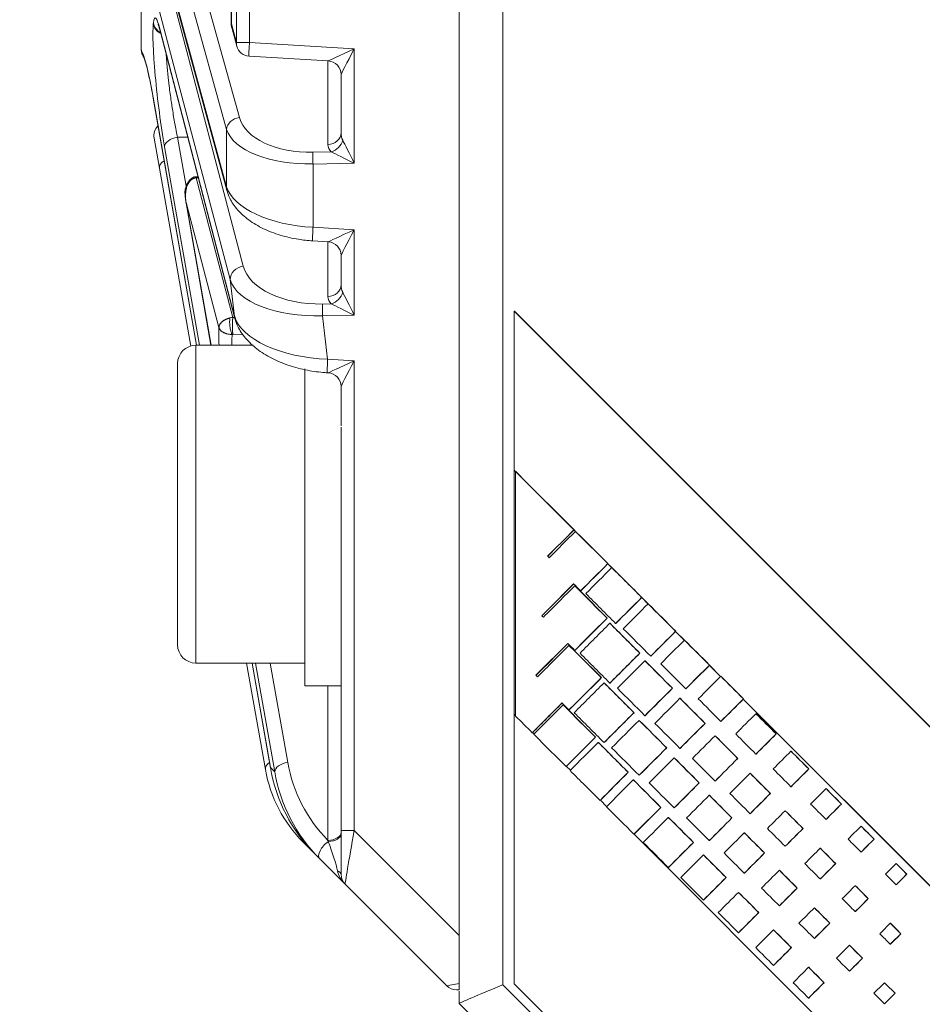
# Model space of a CAD drawing. Header units: millimetres. Extents: x 4 to 836, y 3 to 589.
# Tile 57 of 93: x 468 to 488, y 298 to 320. Entities that reach past the tile are written whole.
import ezdxf

# ---------------------------------------------------------------- set-up
doc = ezdxf.new("R2010")
doc.units = ezdxf.units.MM
doc.layers.add('1', color=7, linetype='Continuous', true_color=0xffffff)
doc.styles.add('ideas_simplex', font='simplex.shx')
doc.dimstyles.get("Standard").update_dxf_attribs({"dimtxt": 0.18, "dimasz": 0.18, "dimexe": 0.18, "dimexo": 0.0625, "dimgap": 0.09, "dimtad": 0, "dimtih": 1, "dimtoh": 1, "dimdec": 4, "dimzin": 0, "dimdsep": 46, "dimtxsty": 'Standard', "dimcen": 0.09, "dimadec": 0, "dimazin": 0, "dimtfac": 1, "dimtdec": 4, "dimtofl": 0, "dimtmove": 0, "dimatfit": 3, "dimfxl": 1, "dimtolj": 1, "dimtzin": 0, "dimarcsym": 0})

# ---------------------------------------------------------------- blocks, each defined once
blk = doc.blocks.new('_U1')
at = {"layer": '1', "color": 152, "lineweight": 13}
for p, q in [((517.108154, 324.0743), (438.014004, 324.0743)), ((507.108102, 280.0743), (438.014004, 280.0743))]:
    blk.add_line(p, q, dxfattribs=at)
at = {"layer": '1', "color": 27, "lineweight": 13}
blk.add_line((440.014004, 280.0743), (440.014004, 324.0743), dxfattribs=at)
at = {"layer": '1', "color": 87, "lineweight": 25}
for p, q in [((438.514004, 310.6618), (432.889004, 310.6618)), ((432.889004, 310.6618), (432.889004, 309.1618)), ((438.514004, 309.1618), (438.514004, 310.6618)), ((432.889004, 294.9868), (432.889004, 293.4868)), ((438.514004, 293.4868), (438.514004, 294.9868)), ((432.889004, 293.4868), (438.514004, 293.4868))]:
    blk.add_line(p, q, dxfattribs=at)
at = {"layer": '1', "color": 27, "lineweight": 18}
for points in [[(440.014004, 324.0743), (440.542985, 321.074302), (439.485023, 321.074298)], [(440.014004, 280.0743), (439.485023, 283.074298), (440.542985, 283.074302)]]:
    blk.add_solid(points, dxfattribs=at)
at = {"layer": '1', "color": 87, "linetype": 'Continuous', "lineweight": 25, "char_height": 3, "attachment_point": 7, "rotation": 90, "line_spacing_factor": 1.204819, "style": 'ideas_simplex'}
for s, insert in [('\\W1.1692;1.732', (438.360504, 294.9343)), ('\\W1.0362;44', (431.048004, 299.3893))]:
    blk.add_mtext(s, dxfattribs=dict(at, insert=insert))

msp = doc.modelspace()

# ---------------------------------------------------------------- linework, layer by layer
at = {"layer": '1', "color": 27, "linetype": 'Continuous', "lineweight": 18}
for p, q in [((477.308, 299.572), (477.308, 365.061)), ((472.288, 350.495), (472.288, 319.654)), ((470.308, 322.154), (470.308, 319.09)), ((470.69, 321.522), (472.191, 315.988)), ((470.723, 319.502), (472.371, 313.166)), ((472.299, 319.575), (472.41, 319.163)), ((472.682, 318.943), (474.426, 318.837)), ((474.708, 317.255), (474.708, 318.538)), ((470.571, 318.019), (471.523, 312.574)), ((470.706, 316.473), (470.588, 317.138)), ((471.396, 312.558), (470.706, 316.473)), ((471.559, 316.287), (471.487, 316.285)), ((471.287, 315.746), (471.843, 312.574)), ((474.082, 314.874), (474.426, 314.853)), ((474.708, 313.906), (474.708, 314.554)), ((474.404, 311.968), (474.426, 311.967)), ((474.708, 310.796), (474.708, 311.667)), ((474.708, 301.882), (474.708, 307.352)), ((473.041, 303.226), (472.627, 305.574)), ((472.749, 305.574), (473.154, 303.256)), ((474.708, 300.917), (474.708, 301.882)), ((474.133, 301.368), (473.875, 301.626)), ((474.235, 301.266), (474.133, 301.368)), ((474.796, 300.705), (474.235, 301.266)), ((477.038, 298.462), (474.796, 300.705)), ((477.308, 299.572), (477.308, 298.514)), ((477.308, 298.374), (477.251, 298.374))]:
    msp.add_line(p, q, dxfattribs=at)
at = {"layer": '1', "color": 252, "linetype": 'Continuous', "lineweight": 13}
for p, q in [((478.273, 364.959), (478.273, 298.489)), ((478.273, 298.489), (493.759, 283.002))]:
    msp.add_line(p, q, dxfattribs=at)
at = {"layer": '1', "color": 27, "linetype": 'Continuous', "lineweight": 13}
for p, q in [((472.404, 319.242), (472.404, 350.907)), ((472.689, 350.907), (472.689, 319.242)), ((472.292, 350.495), (472.292, 319.654)), ((471.105, 322.512), (472.47, 317.589)), ((472.184, 317.33), (470.819, 322.252)), ((470.683, 321.6), (472.184, 316.066)), ((470.926, 320.507), (472.555, 314.315)), ((472.268, 314.02), (470.639, 320.212)), ((470.573, 319.657), (470.575, 319.677)), ((470.717, 319.543), (472.364, 313.206)), ((472.288, 319.654), (472.292, 319.654)), ((472.292, 319.654), (472.404, 319.242)), ((472.689, 319.242), (472.404, 319.242)), ((472.689, 319.242), (474.998, 319.102)), ((474.998, 319.102), (474.998, 316.586)), ((474.419, 316.995), (474.419, 318.838)), ((470.569, 318.036), (471.525, 312.574)), ((472.184, 316.066), (472.184, 317.33)), ((471.332, 317.16), (471.107, 317.156)), ((471.107, 317.156), (471.296, 316.078)), ((471.591, 312.574), (470.82, 316.949)), ((474.09, 316.827), (474.489, 316.835)), ((474.998, 316.586), (474.09, 316.567)), ((474.09, 316.567), (474.09, 315.174)), ((471.515, 316.261), (471.566, 316.262)), ((471.515, 316.261), (472.324, 313.188)), ((471.293, 315.722), (471.844, 312.574)), ((472.019, 312.964), (471.293, 315.722)), ((474.09, 315.174), (474.998, 315.119)), ((474.998, 315.119), (474.998, 313.237)), ((474.419, 313.647), (474.419, 314.854)), ((472.364, 313.206), (472.268, 314.02)), ((474.299, 313.483), (474.489, 313.487)), ((474.998, 313.237), (474.299, 313.223)), ((474.299, 313.223), (474.412, 312.267)), ((472.324, 313.188), (472.365, 313.189)), ((472.555, 312.806), (472.324, 312.813)), ((474.412, 312.267), (474.998, 312.232)), ((474.998, 312.232), (474.998, 301.882)), ((472.75, 305.574), (473.153, 303.272)), ((473.247, 303.178), (472.825, 305.574)), ((473.148, 305.574), (473.534, 303.385)), ((474.419, 301.668), (474.419, 305.074)), ((473.153, 303.272), (473.247, 303.178)), ((474.998, 301.882), (474.708, 301.882)), ((474.998, 301.882), (477.308, 299.572))]:
    msp.add_line(p, q, dxfattribs=at)
at = {"layer": '1', "color": 18, "linetype": 'Continuous', "lineweight": 18}
for p, q in [((478.527, 313.325), (478.523, 313.325)), ((478.523, 313.325), (478.523, 309.825)), ((509.005, 282.825), (478.523, 313.325)), ((509.008, 282.825), (478.527, 313.325)), ((478.523, 304.448), (478.523, 298.508)), ((478.523, 298.508), (494.014, 283.008))]:
    msp.add_line(p, q, dxfattribs=at)
at = {"layer": '1', "color": 9, "linetype": 'Continuous', "lineweight": 18}
for p, q in [((472.77, 312.574), (471.508, 312.574)), ((471.108, 305.974), (471.108, 312.174)), ((473.908, 305.074), (473.908, 312.054)), ((474.708, 307.352), (474.708, 310.771)), ((471.508, 305.574), (473.908, 305.574)), ((473.908, 305.074), (474.708, 305.074))]:
    msp.add_line(p, q, dxfattribs=at)
at = {"layer": '1', "color": 9, "linetype": 'Continuous', "lineweight": 13}
msp.add_line((471.508, 312.574), (471.508, 305.574), dxfattribs=at)
at = {"layer": '1', "color": 7, "linetype": 'Continuous', "lineweight": 18}
for p, q in [((478.52, 309.825), (478.52, 304.451)), ((478.52, 309.825), (478.523, 309.825)), ((478.553, 309.792), (478.52, 309.825)), ((479.528, 308.82), (478.523, 309.825)), ((479.871, 308.473), (479.837, 308.507)), ((479.873, 308.474), (479.839, 308.508)), ((480.669, 307.675), (480.583, 307.761)), ((480.671, 307.676), (480.585, 307.762)), ((481.467, 306.876), (481.329, 307.015)), ((481.47, 306.877), (481.33, 307.016)), ((482.266, 306.076), (482.074, 306.269)), ((482.268, 306.078), (482.075, 306.271)), ((483.065, 305.277), (482.819, 305.523)), ((483.066, 305.279), (482.821, 305.525)), ((501.206, 287.125), (483.565, 304.777)), ((501.209, 287.125), (483.567, 304.779)), ((478.52, 304.451), (478.551, 304.42)), ((478.927, 304.044), (478.959, 304.011)), ((479.672, 303.298), (479.758, 303.212)), ((480.418, 302.552), (480.557, 302.413)), ((481.163, 301.806), (495.835, 287.125))]:
    msp.add_line(p, q, dxfattribs=at)
at = {"layer": '1', "color": 163, "linetype": 'Continuous', "lineweight": 18}
for p, q in [((478.55, 309.792), (478.554, 309.792)), ((479.836, 308.509), (479.839, 308.509)), ((479.871, 308.474), (479.874, 308.474)), ((479.256, 307.928), (479.259, 307.928)), ((480.582, 307.764), (480.586, 307.764)), ((480.67, 307.676), (480.674, 307.676)), ((479.855, 307.275), (479.859, 307.275)), ((479.983, 307.165), (479.987, 307.165)), ((481.328, 307.019), (481.332, 307.019)), ((481.47, 306.878), (481.473, 306.878)), ((479.128, 306.617), (479.131, 306.617)), ((480.566, 306.564), (480.57, 306.564)), ((480.627, 306.449), (480.631, 306.449)), ((480.755, 306.445), (480.759, 306.445)), ((482.075, 306.274), (482.078, 306.274)), ((482.269, 306.08), (482.273, 306.08)), ((479.727, 305.964), (479.731, 305.964)), ((479.855, 305.853), (479.859, 305.853)), ((481.285, 305.791), (481.289, 305.791)), ((481.399, 305.624), (481.403, 305.624)), ((481.527, 305.726), (481.531, 305.726)), ((482.821, 305.529), (482.825, 305.529)), ((479, 305.305), (479.003, 305.305)), ((480.438, 305.252), (480.442, 305.252)), ((483.069, 305.282), (483.072, 305.282)), ((480.499, 305.138), (480.503, 305.138)), ((480.627, 305.134), (480.631, 305.134)), ((482.004, 305.019), (482.007, 305.019)), ((482.299, 305.007), (482.303, 305.007)), ((482.171, 304.798), (482.175, 304.798)), ((483.568, 304.784), (483.571, 304.784)), ((479.599, 304.652), (479.603, 304.652)), ((479.727, 304.541), (479.731, 304.541)), ((481.157, 304.48), (481.16, 304.48)), ((481.271, 304.312), (481.275, 304.312)), ((481.399, 304.414), (481.403, 304.414)), ((483.843, 304.458), (483.847, 304.458)), ((482.723, 304.246), (482.726, 304.246)), ((483.071, 304.287), (483.075, 304.287)), ((478.918, 304.039), (478.922, 304.039)), ((480.31, 303.941), (480.314, 303.941)), ((482.944, 303.972), (482.947, 303.972)), ((484.288, 304.013), (484.292, 304.013)), ((480.371, 303.826), (480.375, 303.826)), ((480.499, 303.822), (480.503, 303.822)), ((481.876, 303.707), (481.879, 303.707)), ((482.171, 303.695), (482.175, 303.695)), ((482.043, 303.486), (482.047, 303.486)), ((483.442, 303.474), (483.445, 303.474)), ((483.843, 303.568), (483.847, 303.568)), ((484.615, 303.633), (484.619, 303.633)), ((479.665, 303.294), (479.668, 303.294)), ((485.007, 303.241), (485.011, 303.241)), ((481.029, 303.168), (481.032, 303.168)), ((481.271, 303.102), (481.275, 303.102)), ((483.715, 303.147), (483.719, 303.147)), ((481.143, 303), (481.147, 303)), ((482.595, 302.935), (482.598, 302.935)), ((482.944, 302.975), (482.947, 302.975)), ((484.615, 302.849), (484.619, 302.849)), ((485.388, 302.807), (485.391, 302.807)), ((482.815, 302.661), (482.819, 302.661)), ((484.16, 302.701), (484.164, 302.701)), ((480.411, 302.549), (480.414, 302.549)), ((481.748, 302.395), (481.751, 302.395)), ((482.043, 302.383), (482.047, 302.383)), ((485.726, 302.468), (485.73, 302.468)), ((481.915, 302.175), (481.919, 302.175)), ((483.314, 302.162), (483.317, 302.162)), ((483.715, 302.256), (483.719, 302.256)), ((484.487, 302.321), (484.491, 302.321)), ((484.879, 301.929), (484.883, 301.929)), ((485.388, 302.13), (485.391, 302.13)), ((486.16, 301.981), (486.163, 301.981)), ((481.157, 301.804), (481.161, 301.804)), ((483.587, 301.835), (483.591, 301.835)), ((482.467, 301.623), (482.47, 301.623)), ((482.815, 301.664), (482.819, 301.664)), ((484.487, 301.537), (484.491, 301.537)), ((485.259, 301.495), (485.263, 301.495)), ((486.445, 301.696), (486.448, 301.696)), ((482.687, 301.349), (482.691, 301.349)), ((484.032, 301.39), (484.036, 301.39)), ((486.16, 301.41), (486.163, 301.41)), ((481.915, 301.071), (481.919, 301.071)), ((485.598, 301.156), (485.601, 301.156)), ((486.932, 301.155), (486.935, 301.155)), ((483.186, 300.85), (483.189, 300.85)), ((483.587, 300.944), (483.591, 300.944)), ((484.36, 301.009), (484.363, 301.009)), ((487.164, 300.923), (487.167, 300.923)), ((485.259, 300.818), (485.263, 300.818)), ((486.032, 300.669), (486.035, 300.669)), ((486.932, 300.691), (486.935, 300.691)), ((483.459, 300.523), (483.463, 300.523)), ((484.751, 300.617), (484.755, 300.617)), ((482.687, 300.352), (482.691, 300.352)), ((484.36, 300.225), (484.363, 300.225)), ((486.317, 300.384), (486.32, 300.384)), ((483.904, 300.078), (483.908, 300.078)), ((485.131, 300.183), (485.135, 300.183)), ((486.032, 300.099), (486.035, 300.099)), ((485.47, 299.845), (485.473, 299.845)), ((486.803, 299.844), (486.807, 299.844)), ((483.459, 299.633), (483.463, 299.633)), ((484.232, 299.697), (484.235, 299.697)), ((487.036, 299.611), (487.039, 299.611)), ((485.131, 299.506), (485.135, 299.506)), ((485.904, 299.358), (485.907, 299.358)), ((486.803, 299.379), (486.807, 299.379)), ((484.623, 299.305), (484.627, 299.305)), ((484.232, 298.913), (484.235, 298.913)), ((486.189, 299.072), (486.193, 299.072)), ((485.004, 298.872), (485.007, 298.872)), ((485.904, 298.787), (485.907, 298.787)), ((485.342, 298.533), (485.346, 298.533)), ((486.676, 298.532), (486.679, 298.532)), ((486.908, 298.3), (486.911, 298.3)), ((485.004, 298.194), (485.007, 298.194)), ((486.676, 298.067), (486.679, 298.067))]:
    msp.add_line(p, q, dxfattribs=at)
at = {"layer": '1', "color": 252, "linetype": 'Continuous', "lineweight": 18}
for p, q in [((477.308, 298.074), (477.308, 298.349)), ((477.308, 298.074), (477.308, 298.074)), ((493.087, 282.295), (477.308, 298.074))]:
    msp.add_line(p, q, dxfattribs=at)
at = {"layer": '1', "color": 27, "linetype": 'Continuous', "lineweight": 18}
for centre, start, end in [((472.588, 319.654), 180, 195.1805), ((472.7, 319.242), 195.1805, 266.5387), ((470.884, 317.191), 133.4647, 190), ((475.008, 300.917), 180, 225), ((477.251, 298.674), 225, 270)]:
    msp.add_arc(centre, 0.3, start, end, dxfattribs=at)
at = {"layer": '1', "color": 9, "linetype": 'Continuous', "lineweight": 18}
for centre, start, end in [((471.508, 312.174), 90, 180), ((471.508, 305.974), 180, 270)]:
    msp.add_arc(centre, 0.4, start, end, dxfattribs=at)
at = {"layer": '1', "color": 27, "linetype": 'Continuous', "lineweight": 13}
for centre, major_axis, ratio, start_param, end_param in [((470.823, 318), (0.211, -1.785), 0.082126, 2.603714, 3.483132), ((470.82, 317.98), (0.211, -1.785), 0.082126, 3.483132, 5.31857), ((470.869, 319.692), (-0.298, 0.033), 0.938275, 0.240587, 1.224818), ((470.872, 319.712), (-0.298, 0.033), 0.938275, 0.240587, 1.192969), ((472.588, 319.654), (0.29, 0.079), 0.85566, 2.834524, 3.141609), ((470.565, 316.649), (0.288, -2.434), 0.082126, 2.166929, 2.995662), ((472.7, 319.242), (0.29, 0.079), 0.85566, 2.834524, 3.141609), ((472.7, 319.242), (0.018, 0.299), 0.034836, 1.572903, 3.141563), ((475.008, 319.102), (0.582, 0.265), 0.006798, 1.585697, 3.121586), ((475.008, 319.102), (0.3, 0.565), 0.014461, 1.578474, 3.114364), ((472.481, 317.33), (0.289, 0.08), 0.860317, 1.371763, 2.82968), ((474.149, 317.81), (1.699, 0.103), 0.575947, 3.263893, 4.642703), ((474.16, 317.551), (2, 0.09), 0.48999, 3.276565, 4.655375), ((471.117, 316.984), (-0.295, -0.052), 0.571797, 4.647208, 6.182556), ((474.408, 317.255), (-0.3, 0), 0.866025, 1.605703, 3.141593), ((475.008, 317.279), (0.077, 0.341), 0.850292, 1.829774, 2.31917), ((475.019, 317.019), (0.6, 0.036), 0.575947, 3.106813, 3.596209), ((474.479, 317.095), (-0.217, -0.208), 0.792386, 0.959921, 2.261781), ((475.008, 316.586), (0.3, -0.588), 0.014131, 3.658688, 4.705183), ((474.1, 316.567), (0.006, -0.3), 0.034892, 3.665191, 4.711685), ((475.008, 316.586), (0.594, -0.288), 0.006927, 3.65162, 4.698114), ((471.001, 316.525), (-0.295, -0.052), 0.571794, 5.300453, 6.283185), ((472.481, 316.066), (-0.29, -0.079), 0.85566, 5.976116, 6.283933), ((474.16, 316.152), (2, -0.09), 0.48999, 3.32078, 4.69959), ((474.1, 315.174), (-0.018, -0.299), 0.034836, 4.714496, 6.283155), ((475.008, 315.119), (0.582, 0.265), 0.006798, 1.585697, 3.121586), ((475.008, 315.119), (0.3, 0.565), 0.014461, 1.578474, 3.114364), ((472.565, 314.055), (0.29, 0.076), 0.860994, 1.383245, 2.978835), ((474.243, 314.464), (1.708, 0.003), 0.574828, 3.290549, 4.744168), ((474.254, 314.204), (2.005, 0.062), 0.489581, 3.266391, 4.72001), ((474.408, 313.906), (0.3, 0), 0.866025, 4.747296, 6.283185), ((475.008, 313.93), (0.077, 0.341), 0.850292, 1.829774, 2.31917), ((475.019, 313.671), (0.6, 0.036), 0.575947, 3.106813, 3.596209), ((474.479, 313.746), (0.217, 0.208), 0.792386, 4.101514, 5.403374), ((475.008, 313.237), (0.3, -0.588), 0.014131, 3.658688, 4.705183), ((474.31, 313.223), (-0.006, 0.3), 0.034892, 0.523599, 1.570093), ((475.008, 313.237), (0.594, -0.288), 0.006927, 3.65162, 4.698114), ((474.366, 313.253), (2.02, -0.12), 0.485364, 3.310415, 4.764034), ((472.681, 309.058), (0.545, -4.61), 0.082126, 3.692335, 3.835389), ((474.422, 312.267), (0.018, 0.299), 0.034836, 1.572903, 3.141563), ((475.008, 312.232), (0.582, 0.265), 0.006798, 1.585697, 3.121586), ((475.008, 312.232), (0.3, 0.565), 0.014461, 1.578474, 3.114364), ((473.337, 303.279), (-0.295, -0.052), 0.571794, 5.370725, 6.283185), ((473.544, 303.213), (-0.295, -0.052), 0.571797, 4.647208, 6.182556), ((476.218, 303.687), (1.337, -2.643), 0.901585, 4.38852, 5.052833), ((476.229, 303.515), (1.459, -2.915), 0.911203, 4.389799, 5.062691), ((474.408, 301.84), (-0.3, 0), 0.573576, 1.605703, 3.141593), ((474.408, 301.81), (-0.3, 0), 0.553924, 1.635246, 3.141593), ((475.008, 301.907), (0.212, 1.202), 0.00497, 1.591997, 3.138113), ((474.087, 301.838), (-0.212, -0.212), 0.465018, 5.86454, 6.283185), ((474.447, 301.478), (-0.212, -0.212), 0.465018, 4.3598, 6.283185), ((474.408, 301.517), (0.227, -0.644), 0.089868, 0.599978, 1.737965), ((475.008, 300.917), (0.326, -0.326), 0.651474, 3.926991, 4.712389), ((474.408, 300.917), (-0.3, 0), 0.392931, 3.141593, 3.890388), ((478.24, 298.674), (1.202, 0.212), 0.00497, 2.457651, 3.145072)]:
    msp.add_ellipse(centre, major_axis=major_axis, ratio=ratio, start_param=start_param, end_param=end_param, dxfattribs=at)
at = {"layer": '1', "color": 27, "linetype": 'Continuous', "lineweight": 18}
for centre, major_axis, ratio, start_param, end_param in [((471.013, 319.578), (0.29, 0.076), 0.856406, 2.98128, 3.141602), ((474.408, 318.538), (0.3, 0), 0.999461, 0, 1.509275), ((470.866, 318.071), (-0.296, -0.052), 0.563651, 6.183243, 6.283205), ((474.408, 314.554), (-0.3, 0), 0.999461, 3.141593, 4.650868), ((472.661, 313.241), (0.29, 0.076), 0.856406, 2.98128, 3.141602), ((474.408, 311.667), (-0.3, 0), 0.999461, 3.141593, 4.650868), ((475.996, 303.747), (3, 0), 1, 3.316126, 3.926991), ((473.45, 303.307), (-0.296, -0.052), 0.563651, 6.183243, 6.283205), ((476.111, 303.632), (1.289, -2.978), 0.912149, 4.448805, 5.121698)]:
    msp.add_ellipse(centre, major_axis=major_axis, ratio=ratio, start_param=start_param, end_param=end_param, dxfattribs=at)
at = {"layer": '1', "color": 252, "linetype": 'Continuous', "lineweight": 18}
msp.add_ellipse((478.308, 298.489), major_axis=(1, 0.414), ratio=0.012344, start_param=1.60059, end_param=3.136479, dxfattribs=at)
at = {"layer": '1', "color": 27, "linetype": 'Continuous', "lineweight": 18}
for points, knots in [([(470.678, 319.646), (470.678, 319.646), (470.682, 319.638), (470.698, 319.594), (470.714, 319.535), (470.723, 319.502)], [0, 0, 0, 0, 0.171717, 0.613729, 1, 1, 1, 1]), ([(470.308, 319.09), (470.308, 319.088), (470.308, 319.086), (470.308, 319.082), (470.308, 319.08), (470.309, 319.075), (470.309, 319.073), (470.309, 319.067), (470.309, 319.064), (470.31, 319.061)], [0, 0, 0, 0, 0.25, 0.25, 0.5, 0.5, 0.75, 0.75, 1, 1, 1, 1]), ([(470.365, 318.918), (470.355, 318.932), (470.347, 318.945), (470.336, 318.968), (470.332, 318.976), (470.325, 318.992), (470.322, 319.001), (470.315, 319.026), (470.312, 319.044), (470.31, 319.061)], [0, 0, 0, 0, 0.314158, 0.314158, 0.485619, 0.485619, 0.657079, 0.657079, 1, 1, 1, 1]), ([(470.365, 318.918), (470.355, 318.932), (470.347, 318.945), (470.336, 318.968), (470.332, 318.976), (470.325, 318.992), (470.322, 319.001), (470.315, 319.026), (470.312, 319.044), (470.31, 319.061)], [0, 0, 0, 0, 0.314158, 0.314158, 0.485619, 0.485619, 0.657079, 0.657079, 1, 1, 1, 1]), ([(470.359, 318.929), (470.358, 318.929), (470.359, 318.925), (470.38, 318.877), (470.417, 318.755), (470.45, 318.622), (470.469, 318.539)], [0, 0, 0, 0, 0.091255, 0.316998, 0.634263, 1, 1, 1, 1]), ([(470.468, 318.54), (470.469, 318.538), (470.489, 318.457), (470.524, 318.275), (470.558, 318.091), (470.571, 318.019)], [0, 0, 0, 0, 0.01822, 0.63766, 1, 1, 1, 1]), ([(470.469, 318.539), (470.469, 318.537), (470.489, 318.456), (470.524, 318.275), (470.558, 318.091), (470.571, 318.019)], [0, 0, 0, 0, 0.014425, 0.636259, 1, 1, 1, 1]), ([(471.472, 316.281), (471.466, 316.279), (471.438, 316.269), (471.386, 316.227), (471.331, 316.158), (471.291, 316.074), (471.265, 315.974), (471.274, 315.862), (471.28, 315.797), (471.285, 315.768)], [0, 0, 0, 0, 0.027796, 0.130777, 0.284417, 0.432655, 0.565247, 0.790538, 1, 1, 1, 1]), ([(471.501, 316.285), (471.502, 316.285), (471.503, 316.285), (471.504, 316.284), (471.506, 316.283), (471.507, 316.28), (471.509, 316.277), (471.511, 316.273), (471.513, 316.267), (471.515, 316.263), (471.515, 316.261)], [0, 0, 0, 0, 0.107266, 0.219635, 0.337045, 0.459504, 0.587021, 0.719603, 0.85726, 1, 1, 1, 1]), ([(471.283, 315.812), (471.283, 315.81), (471.284, 315.803), (471.284, 315.793), (471.286, 315.78), (471.287, 315.766), (471.289, 315.752), (471.291, 315.737), (471.292, 315.727), (471.293, 315.722)], [0, 0, 0, 0, 0.071037, 0.208022, 0.352144, 0.503403, 0.661798, 0.827331, 1, 1, 1, 1]), ([(472.191, 315.988), (472.208, 315.928), (472.264, 315.778), (472.418, 315.552), (472.667, 315.327), (472.986, 315.137), (473.357, 314.993), (473.731, 314.907), (473.975, 314.881), (474.082, 314.874)], [0, 0, 0, 0, 0.098485, 0.255077, 0.415703, 0.578581, 0.736006, 0.886842, 1, 1, 1, 1]), ([(471.287, 315.746), (471.288, 315.745), (471.288, 315.744), (471.289, 315.736), (471.291, 315.729), (471.293, 315.722)], [0, 0, 0, 0, 0.124928, 0.124928, 1, 1, 1, 1]), ([(472.371, 313.166), (472.387, 313.105), (472.442, 312.953), (472.595, 312.723), (472.845, 312.487), (473.167, 312.284), (473.547, 312.124), (473.949, 312.018), (474.242, 311.979), (474.389, 311.969), (474.404, 311.968)], [0, 0, 0, 0, 0.092126, 0.240194, 0.394538, 0.553552, 0.707692, 0.854229, 0.984812, 1, 1, 1, 1]), ([(477.308, 298.514), (477.308, 298.499), (477.308, 298.487), (477.308, 298.463), (477.308, 298.453), (477.308, 298.439), (477.308, 298.434), (477.308, 298.426), (477.308, 298.415), (477.308, 298.406), (477.308, 298.395), (477.308, 298.391), (477.308, 298.384), (477.308, 298.382), (477.308, 298.376), (477.308, 298.374), (477.308, 298.374)], [0, 0, 0, 0, 0.125178, 0.125178, 0.250355, 0.250355, 0.312944, 0.312944, 0.375533, 0.50071, 0.50071, 0.625888, 0.625888, 0.751065, 0.751065, 1, 1, 1, 1])]:
    msp.add_open_spline(points, degree=3, knots=knots, dxfattribs=at)
at = {"layer": '1', "color": 27, "linetype": 'Continuous', "lineweight": 13}
for points, knots in [([(470.857, 318.986), (470.859, 318.96), (470.86, 318.933), (470.864, 318.883), (470.865, 318.86), (470.869, 318.812), (470.871, 318.788), (470.877, 318.713), (470.886, 318.612), (470.897, 318.505), (470.906, 318.424), (470.909, 318.396), (470.916, 318.341), (470.919, 318.313), (470.929, 318.229), (470.944, 318.116), (470.96, 318.004), (470.972, 317.919), (470.976, 317.89), (470.985, 317.834), (470.989, 317.806), (471.002, 317.722), (471.02, 317.612), (471.039, 317.505), (471.053, 317.427), (471.058, 317.401), (471.067, 317.35), (471.072, 317.325), (471.087, 317.25), (471.097, 317.202), (471.107, 317.156)], [0, 0, 0, 0, 0.051765, 0.051765, 0.094867, 0.094867, 0.137968, 0.137968, 0.224171, 0.310375, 0.310375, 0.353476, 0.353476, 0.396578, 0.396578, 0.482781, 0.568984, 0.568984, 0.612086, 0.612086, 0.655187, 0.655187, 0.74139, 0.827594, 0.827594, 0.870695, 0.870695, 0.913797, 0.913797, 1, 1, 1, 1]), ([(471.498, 316.259), (471.494, 316.258), (471.486, 316.257), (471.475, 316.254), (471.464, 316.25), (471.453, 316.246), (471.442, 316.24), (471.431, 316.234), (471.42, 316.227), (471.41, 316.219), (471.4, 316.211), (471.39, 316.202), (471.381, 316.192), (471.372, 316.181), (471.359, 316.164), (471.343, 316.139), (471.327, 316.106), (471.312, 316.067), (471.297, 316.017), (471.286, 315.952), (471.282, 315.899), (471.282, 315.866), (471.282, 315.857), (471.282, 315.848), (471.282, 315.838), (471.282, 315.828), (471.283, 315.819), (471.283, 315.813), (471.283, 315.812)], [0, 0, 0, 0, 0.019641, 0.039457, 0.059539, 0.079973, 0.100842, 0.122224, 0.14419, 0.166808, 0.190138, 0.214236, 0.239151, 0.264931, 0.291615, 0.355059, 0.425312, 0.50264, 0.587241, 0.721881, 0.881128, 0.896165, 0.912435, 0.929937, 0.948672, 0.968639, 0.989839, 1, 1, 1, 1]), ([(472.019, 312.964), (472.019, 312.965), (472.019, 312.969), (472.019, 312.974), (472.02, 312.98), (472.021, 312.985), (472.022, 312.989), (472.023, 312.994), (472.024, 312.998), (472.025, 313.002), (472.026, 313.006), (472.028, 313.01), (472.029, 313.013), (472.03, 313.016), (472.032, 313.019), (472.033, 313.022), (472.034, 313.025), (472.038, 313.032), (472.045, 313.044), (472.057, 313.06), (472.07, 313.075), (472.083, 313.088), (472.096, 313.099), (472.108, 313.108), (472.12, 313.117), (472.133, 313.125), (472.147, 313.133), (472.16, 313.141), (472.175, 313.148), (472.189, 313.154), (472.204, 313.16), (472.219, 313.165), (472.234, 313.17), (472.249, 313.175), (472.259, 313.177), (472.264, 313.179)], [0, 0, 0, 0, 0.02207, 0.043279, 0.063626, 0.083112, 0.101736, 0.1195, 0.136401, 0.152442, 0.16762, 0.181938, 0.195394, 0.207989, 0.219723, 0.230595, 0.240606, 0.249756, 0.318537, 0.383155, 0.443629, 0.49998, 0.542086, 0.583524, 0.62431, 0.664458, 0.703985, 0.742907, 0.781241, 0.819007, 0.856222, 0.892908, 0.929085, 0.964775, 1, 1, 1, 1]), ([(472.307, 312.813), (472.304, 312.817), (472.302, 312.822), (472.297, 312.834), (472.289, 312.852), (472.282, 312.873), (472.27, 312.92), (472.263, 312.956), (472.255, 313.029), (472.253, 313.065), (472.255, 313.13), (472.258, 313.158), (472.264, 313.179)], [0, 0, 0, 0, 0.0625, 0.0625, 0.125, 0.25, 0.25, 0.5, 0.5, 0.75, 0.75, 1, 1, 1, 1]), ([(472.324, 313.188), (472.324, 313.187), (472.323, 313.184), (472.323, 313.18), (472.323, 313.176), (472.322, 313.172), (472.322, 313.168), (472.321, 313.164), (472.321, 313.159), (472.321, 313.154), (472.32, 313.149), (472.32, 313.144), (472.32, 313.139), (472.32, 313.134), (472.319, 313.129), (472.319, 313.123), (472.319, 313.118), (472.319, 313.112), (472.318, 313.107), (472.318, 313.101), (472.318, 313.095), (472.318, 313.09), (472.318, 313.084), (472.317, 313.078), (472.317, 313.072), (472.317, 313.066), (472.317, 313.06), (472.317, 313.054), (472.317, 313.048), (472.317, 313.042), (472.317, 313.036), (472.316, 313.03), (472.316, 313.024), (472.316, 313.018), (472.316, 313.013), (472.316, 313.007), (472.316, 312.999), (472.316, 312.989), (472.316, 312.977), (472.317, 312.964), (472.317, 312.952), (472.317, 312.94), (472.317, 312.928), (472.318, 312.916), (472.318, 312.904), (472.318, 312.892), (472.319, 312.88), (472.319, 312.869), (472.32, 312.859), (472.321, 312.848), (472.321, 312.839), (472.322, 312.829), (472.323, 312.821), (472.323, 312.816), (472.324, 312.813)], [0, 0, 0, 0, 0.01571, 0.031336, 0.046877, 0.062333, 0.077705, 0.092994, 0.108197, 0.123317, 0.138353, 0.153305, 0.168173, 0.182957, 0.197657, 0.212274, 0.226807, 0.241256, 0.255622, 0.269905, 0.284105, 0.298221, 0.312254, 0.326204, 0.340071, 0.353855, 0.367557, 0.381175, 0.394711, 0.408164, 0.421535, 0.434823, 0.448029, 0.461152, 0.474194, 0.487153, 0.50003, 0.526623, 0.553564, 0.580855, 0.608496, 0.636488, 0.664832, 0.693528, 0.722576, 0.751978, 0.781735, 0.811846, 0.842313, 0.873135, 0.904315, 0.935852, 0.967747, 1, 1, 1, 1]), ([(472.019, 312.964), (472.02, 312.96), (472.021, 312.956), (472.024, 312.948), (472.026, 312.944), (472.03, 312.936), (472.032, 312.932), (472.037, 312.924), (472.039, 312.92), (472.045, 312.913), (472.049, 312.909), (472.056, 312.901), (472.059, 312.897), (472.068, 312.89), (472.072, 312.886), (472.081, 312.879), (472.086, 312.876), (472.096, 312.868), (472.102, 312.865), (472.115, 312.858), (472.121, 312.854), (472.135, 312.848), (472.142, 312.844), (472.157, 312.839), (472.164, 312.836), (472.177, 312.832), (472.182, 312.83), (472.192, 312.828), (472.197, 312.826), (472.212, 312.823), (472.223, 312.821), (472.245, 312.817), (472.256, 312.815), (472.28, 312.813), (472.293, 312.813), (472.307, 312.813)], [0, 0, 0, 0, 0.051985, 0.051985, 0.10397, 0.10397, 0.155955, 0.155955, 0.207941, 0.207941, 0.262691, 0.262691, 0.317442, 0.317442, 0.372192, 0.372192, 0.426943, 0.426943, 0.489418, 0.489418, 0.551893, 0.551893, 0.614368, 0.614368, 0.676843, 0.676843, 0.717238, 0.717238, 0.757633, 0.757633, 0.838422, 0.838422, 0.919211, 0.919211, 1, 1, 1, 1]), ([(472.307, 312.813), (472.305, 312.758), (472.305, 312.7), (472.304, 312.62), (472.304, 312.601), (472.304, 312.581)], [0, 0, 0, 0, 0.76746, 0.76746, 1, 1, 1, 1]), ([(472.324, 312.813), (472.322, 312.813), (472.319, 312.813), (472.315, 312.813), (472.311, 312.813), (472.308, 312.813), (472.307, 312.813)], [0, 0, 0, 0, 0.256832, 0.508652, 0.756136, 1, 1, 1, 1])]:
    msp.add_open_spline(points, degree=3, knots=knots, dxfattribs=at)
for points in [[(471.472, 316.281), (471.479, 316.284), (471.488, 316.276), (471.498, 316.259)], [(471.515, 316.261), (471.51, 316.26), (471.504, 316.26), (471.498, 316.259)], [(472.324, 313.188), (472.303, 313.186), (472.283, 313.183), (472.264, 313.179)], [(474.427, 301.644), (474.424, 301.652), (474.422, 301.66), (474.419, 301.668)]]:
    msp.add_open_spline(points, degree=3, dxfattribs=at)
at = {"layer": '1', "color": 163, "linetype": 'Continuous', "lineweight": 18}
for points in [[(479.836, 308.509), (479.407, 308.937), (478.979, 309.364), (478.55, 309.792)], [(478.55, 309.792), (478.55, 307.997), (478.55, 306.201), (478.55, 304.406)], [(479.839, 308.509), (479.411, 308.937), (478.982, 309.364), (478.554, 309.792)], [(479.256, 307.928), (479.449, 308.122), (479.643, 308.315), (479.836, 308.509)], [(479.259, 307.928), (479.453, 308.122), (479.646, 308.315), (479.839, 308.509)], [(479.871, 308.474), (479.677, 308.281), (479.484, 308.087), (479.29, 307.894)], [(480.582, 307.764), (480.345, 308.001), (480.108, 308.237), (479.871, 308.474)], [(480.586, 307.764), (480.349, 308.001), (480.111, 308.237), (479.874, 308.474)], [(479.29, 307.894), (479.279, 307.905), (479.267, 307.917), (479.256, 307.928)], [(479.292, 307.895), (479.281, 307.906), (479.27, 307.917), (479.259, 307.928)], [(479.983, 307.165), (480.183, 307.364), (480.383, 307.564), (480.582, 307.764)], [(479.987, 307.165), (480.186, 307.364), (480.386, 307.564), (480.586, 307.764)], [(480.67, 307.676), (480.479, 307.485), (480.289, 307.294), (480.098, 307.103)], [(481.328, 307.019), (481.109, 307.238), (480.89, 307.457), (480.67, 307.676)], [(481.332, 307.019), (481.113, 307.238), (480.893, 307.457), (480.674, 307.676)], [(479.128, 306.617), (479.362, 306.851), (479.595, 307.084), (479.829, 307.318)], [(479.131, 306.617), (479.365, 306.85), (479.598, 307.083), (479.831, 307.317)], [(479.855, 307.275), (479.624, 307.044), (479.393, 306.813), (479.163, 306.582)], [(479.829, 307.318), (479.881, 307.267), (479.932, 307.216), (479.983, 307.165)], [(480.566, 306.564), (480.329, 306.801), (480.092, 307.038), (479.855, 307.275)], [(480.57, 306.564), (480.333, 306.801), (480.096, 307.038), (479.859, 307.275)], [(480.098, 307.103), (480.317, 306.884), (480.536, 306.664), (480.755, 306.445)], [(480.755, 306.445), (480.946, 306.636), (481.137, 306.828), (481.328, 307.019)], [(480.759, 306.445), (480.95, 306.636), (481.141, 306.828), (481.332, 307.019)], [(481.47, 306.878), (481.287, 306.696), (481.105, 306.513), (480.923, 306.331)], [(482.075, 306.274), (481.873, 306.475), (481.672, 306.677), (481.47, 306.878)], [(482.078, 306.274), (481.877, 306.475), (481.675, 306.677), (481.473, 306.878)], [(479.163, 306.582), (479.151, 306.594), (479.139, 306.605), (479.128, 306.617)], [(479.164, 306.584), (479.153, 306.595), (479.142, 306.606), (479.131, 306.617)], [(479.855, 305.853), (480.092, 306.09), (480.329, 306.327), (480.566, 306.564)], [(479.859, 305.853), (480.096, 306.09), (480.333, 306.327), (480.57, 306.564)], [(480.627, 306.449), (480.408, 306.23), (480.189, 306.011), (479.97, 305.791)], [(481.285, 305.791), (481.066, 306.011), (480.846, 306.23), (480.627, 306.449)], [(481.289, 305.791), (481.069, 306.011), (480.85, 306.23), (480.631, 306.449)], [(480.923, 306.331), (481.124, 306.129), (481.326, 305.927), (481.527, 305.726)], [(481.527, 305.726), (481.71, 305.909), (481.892, 306.091), (482.075, 306.274)], [(481.531, 305.726), (481.713, 305.909), (481.896, 306.091), (482.078, 306.274)], [(482.269, 306.08), (482.096, 305.906), (481.922, 305.732), (481.748, 305.558)], [(482.821, 305.529), (482.637, 305.713), (482.453, 305.896), (482.269, 306.08)], [(482.825, 305.529), (482.641, 305.713), (482.457, 305.896), (482.273, 306.08)], [(479, 305.305), (479.234, 305.539), (479.467, 305.773), (479.701, 306.007)], [(479.003, 305.305), (479.237, 305.538), (479.47, 305.772), (479.703, 306.005)], [(479.727, 305.964), (479.496, 305.732), (479.265, 305.501), (479.034, 305.27)], [(479.701, 306.007), (479.753, 305.955), (479.804, 305.904), (479.855, 305.853)], [(480.438, 305.252), (480.201, 305.489), (479.964, 305.726), (479.727, 305.964)], [(480.442, 305.252), (480.205, 305.489), (479.968, 305.726), (479.731, 305.964)], [(479.97, 305.791), (480.189, 305.572), (480.408, 305.353), (480.627, 305.134)], [(480.627, 305.134), (480.846, 305.353), (481.066, 305.572), (481.285, 305.791)], [(480.631, 305.134), (480.85, 305.353), (481.069, 305.572), (481.289, 305.791)], [(481.399, 305.624), (481.198, 305.422), (480.996, 305.221), (480.795, 305.019)], [(482.004, 305.019), (481.802, 305.221), (481.601, 305.422), (481.399, 305.624)], [(482.007, 305.019), (481.806, 305.221), (481.604, 305.422), (481.403, 305.624)], [(481.748, 305.558), (481.932, 305.374), (482.116, 305.191), (482.299, 305.007)], [(482.299, 305.007), (482.473, 305.181), (482.647, 305.355), (482.821, 305.529)], [(482.303, 305.007), (482.477, 305.181), (482.651, 305.355), (482.825, 305.529)], [(479.034, 305.27), (479.023, 305.282), (479.011, 305.293), (479, 305.305)], [(479.036, 305.272), (479.025, 305.283), (479.014, 305.294), (479.003, 305.305)], [(479.727, 304.541), (479.964, 304.778), (480.201, 305.015), (480.438, 305.252)], [(479.731, 304.541), (479.968, 304.778), (480.205, 305.015), (480.442, 305.252)], [(483.069, 305.282), (482.904, 305.116), (482.738, 304.951), (482.573, 304.786)], [(483.568, 304.784), (483.402, 304.95), (483.235, 305.116), (483.069, 305.282)], [(483.571, 304.784), (483.405, 304.95), (483.239, 305.116), (483.072, 305.282)], [(480.499, 305.138), (480.28, 304.918), (480.061, 304.699), (479.842, 304.48)], [(481.157, 304.48), (480.938, 304.699), (480.718, 304.918), (480.499, 305.138)], [(481.16, 304.48), (480.941, 304.699), (480.722, 304.918), (480.503, 305.138)], [(480.795, 305.019), (480.996, 304.817), (481.198, 304.616), (481.399, 304.414)], [(481.399, 304.414), (481.601, 304.616), (481.802, 304.817), (482.004, 305.019)], [(481.403, 304.414), (481.604, 304.616), (481.806, 304.817), (482.007, 305.019)], [(482.171, 304.798), (481.988, 304.614), (481.804, 304.43), (481.62, 304.246)], [(482.723, 304.246), (482.539, 304.43), (482.355, 304.614), (482.171, 304.798)], [(482.726, 304.246), (482.542, 304.43), (482.359, 304.614), (482.175, 304.798)], [(482.573, 304.786), (482.739, 304.62), (482.905, 304.453), (483.071, 304.287)], [(483.071, 304.287), (483.237, 304.453), (483.402, 304.618), (483.568, 304.784)], [(483.075, 304.287), (483.24, 304.453), (483.406, 304.618), (483.571, 304.784)], [(478.918, 304.039), (479.137, 304.258), (479.355, 304.476), (479.573, 304.695)], [(478.922, 304.039), (479.139, 304.257), (479.357, 304.475), (479.575, 304.693)], [(479.599, 304.652), (479.384, 304.436), (479.168, 304.22), (478.953, 304.005)], [(479.573, 304.695), (479.625, 304.644), (479.676, 304.592), (479.727, 304.541)], [(480.31, 303.941), (480.073, 304.178), (479.836, 304.415), (479.599, 304.652)], [(480.314, 303.941), (480.077, 304.178), (479.84, 304.415), (479.603, 304.652)], [(478.55, 304.406), (478.673, 304.284), (478.796, 304.162), (478.918, 304.039)], [(479.842, 304.48), (480.061, 304.26), (480.28, 304.041), (480.499, 303.822)], [(480.499, 303.822), (480.718, 304.041), (480.938, 304.26), (481.157, 304.48)], [(480.503, 303.822), (480.722, 304.041), (480.941, 304.26), (481.16, 304.48)], [(481.271, 304.312), (481.07, 304.111), (480.868, 303.909), (480.667, 303.707)], [(481.876, 303.707), (481.674, 303.909), (481.473, 304.111), (481.271, 304.312)], [(481.879, 303.707), (481.678, 303.909), (481.476, 304.111), (481.275, 304.312)], [(483.843, 304.458), (483.695, 304.31), (483.547, 304.162), (483.399, 304.013)], [(484.288, 304.013), (484.14, 304.162), (483.992, 304.31), (483.843, 304.458)], [(484.292, 304.013), (484.144, 304.162), (483.995, 304.31), (483.847, 304.458)], [(481.62, 304.246), (481.804, 304.063), (481.988, 303.879), (482.171, 303.695)], [(482.171, 303.695), (482.355, 303.879), (482.539, 304.063), (482.723, 304.246)], [(482.175, 303.695), (482.359, 303.879), (482.542, 304.063), (482.726, 304.246)], [(478.953, 304.005), (479.19, 303.768), (479.427, 303.531), (479.665, 303.294)], [(479.665, 303.294), (479.88, 303.51), (480.095, 303.725), (480.31, 303.941)], [(479.668, 303.294), (479.883, 303.51), (480.098, 303.725), (480.314, 303.941)], [(482.944, 303.972), (482.777, 303.806), (482.611, 303.64), (482.445, 303.474)], [(483.442, 303.474), (483.276, 303.64), (483.11, 303.806), (482.944, 303.972)], [(483.445, 303.474), (483.279, 303.64), (483.113, 303.806), (482.947, 303.972)], [(483.399, 304.013), (483.547, 303.865), (483.695, 303.716), (483.843, 303.568)], [(483.843, 303.568), (483.992, 303.716), (484.14, 303.865), (484.288, 304.013)], [(483.847, 303.568), (483.995, 303.716), (484.144, 303.865), (484.292, 304.013)], [(480.371, 303.826), (480.165, 303.619), (479.959, 303.413), (479.752, 303.206)], [(481.029, 303.168), (480.81, 303.387), (480.591, 303.607), (480.371, 303.826)], [(481.032, 303.168), (480.813, 303.387), (480.594, 303.607), (480.375, 303.826)], [(480.667, 303.707), (480.868, 303.505), (481.07, 303.304), (481.271, 303.102)], [(481.271, 303.102), (481.473, 303.304), (481.674, 303.505), (481.876, 303.707)], [(481.275, 303.102), (481.476, 303.304), (481.678, 303.505), (481.879, 303.707)], [(482.043, 303.486), (481.86, 303.302), (481.676, 303.119), (481.492, 302.935)], [(482.595, 302.935), (482.411, 303.119), (482.227, 303.302), (482.043, 303.486)], [(482.598, 302.935), (482.414, 303.119), (482.231, 303.302), (482.047, 303.486)], [(482.445, 303.474), (482.611, 303.308), (482.777, 303.142), (482.944, 302.975)], [(482.944, 302.975), (483.11, 303.142), (483.276, 303.308), (483.442, 303.474)], [(482.947, 302.975), (483.113, 303.142), (483.279, 303.308), (483.445, 303.474)], [(484.615, 303.633), (484.485, 303.502), (484.354, 303.371), (484.224, 303.241)], [(485.007, 303.241), (484.877, 303.371), (484.746, 303.502), (484.615, 303.633)], [(485.011, 303.241), (484.88, 303.371), (484.75, 303.502), (484.619, 303.633)], [(484.224, 303.241), (484.354, 303.11), (484.485, 302.979), (484.615, 302.849)], [(484.615, 302.849), (484.746, 302.979), (484.877, 303.11), (485.007, 303.241)], [(484.619, 302.849), (484.75, 302.979), (484.88, 303.11), (485.011, 303.241)], [(479.752, 303.206), (479.972, 302.987), (480.191, 302.768), (480.411, 302.549)], [(480.411, 302.549), (480.617, 302.755), (480.823, 302.962), (481.029, 303.168)], [(480.414, 302.549), (480.62, 302.755), (480.826, 302.962), (481.032, 303.168)], [(483.715, 303.147), (483.567, 302.998), (483.419, 302.85), (483.271, 302.701)], [(484.16, 302.701), (484.012, 302.85), (483.864, 302.998), (483.715, 303.147)], [(484.164, 302.701), (484.016, 302.85), (483.867, 302.998), (483.719, 303.147)], [(481.143, 303), (480.946, 302.803), (480.749, 302.606), (480.552, 302.409)], [(481.748, 302.395), (481.546, 302.597), (481.345, 302.799), (481.143, 303)], [(481.751, 302.395), (481.55, 302.597), (481.348, 302.799), (481.147, 303)], [(481.492, 302.935), (481.676, 302.751), (481.86, 302.567), (482.043, 302.383)], [(482.043, 302.383), (482.227, 302.567), (482.411, 302.751), (482.595, 302.935)], [(482.047, 302.383), (482.231, 302.567), (482.414, 302.751), (482.598, 302.935)], [(485.388, 302.807), (485.275, 302.694), (485.162, 302.581), (485.049, 302.468)], [(485.726, 302.468), (485.613, 302.581), (485.5, 302.694), (485.388, 302.807)], [(485.73, 302.468), (485.617, 302.581), (485.504, 302.694), (485.391, 302.807)], [(482.815, 302.661), (482.649, 302.494), (482.483, 302.328), (482.317, 302.162)], [(483.314, 302.162), (483.148, 302.328), (482.981, 302.494), (482.815, 302.661)], [(483.317, 302.162), (483.151, 302.328), (482.985, 302.494), (482.819, 302.661)], [(483.271, 302.701), (483.419, 302.553), (483.567, 302.405), (483.715, 302.256)], [(483.715, 302.256), (483.864, 302.405), (484.012, 302.553), (484.16, 302.701)], [(483.719, 302.256), (483.867, 302.405), (484.016, 302.553), (484.164, 302.701)], [(480.552, 302.409), (480.754, 302.207), (480.956, 302.006), (481.157, 301.804)], [(481.157, 301.804), (481.354, 302.001), (481.551, 302.198), (481.748, 302.395)], [(481.161, 301.804), (481.358, 302.001), (481.554, 302.198), (481.751, 302.395)], [(485.049, 302.468), (485.162, 302.355), (485.275, 302.242), (485.388, 302.13)], [(485.388, 302.13), (485.5, 302.242), (485.613, 302.355), (485.726, 302.468)], [(485.391, 302.13), (485.504, 302.242), (485.617, 302.355), (485.73, 302.468)], [(481.915, 302.175), (481.732, 301.991), (481.548, 301.807), (481.364, 301.623)], [(482.467, 301.623), (482.283, 301.807), (482.099, 301.991), (481.915, 302.175)], [(482.47, 301.623), (482.287, 301.807), (482.103, 301.991), (481.919, 302.175)], [(482.317, 302.162), (482.483, 301.996), (482.649, 301.83), (482.815, 301.664)], [(482.815, 301.664), (482.981, 301.83), (483.148, 301.996), (483.314, 302.162)], [(482.819, 301.664), (482.985, 301.83), (483.151, 301.996), (483.317, 302.162)], [(484.487, 302.321), (484.357, 302.19), (484.226, 302.06), (484.096, 301.929)], [(484.879, 301.929), (484.749, 302.06), (484.618, 302.19), (484.487, 302.321)], [(484.883, 301.929), (484.752, 302.06), (484.622, 302.19), (484.491, 302.321)], [(484.096, 301.929), (484.226, 301.798), (484.357, 301.668), (484.487, 301.537)], [(484.487, 301.537), (484.618, 301.668), (484.749, 301.798), (484.879, 301.929)], [(484.491, 301.537), (484.622, 301.668), (484.752, 301.798), (484.883, 301.929)], [(486.16, 301.981), (486.064, 301.886), (485.969, 301.791), (485.874, 301.696)], [(486.445, 301.696), (486.35, 301.791), (486.255, 301.886), (486.16, 301.981)], [(486.448, 301.696), (486.353, 301.791), (486.258, 301.886), (486.163, 301.981)], [(483.587, 301.835), (483.439, 301.686), (483.291, 301.538), (483.142, 301.39)], [(484.032, 301.39), (483.884, 301.538), (483.736, 301.686), (483.587, 301.835)], [(484.036, 301.39), (483.888, 301.538), (483.739, 301.686), (483.591, 301.835)], [(481.364, 301.623), (481.548, 301.439), (481.732, 301.255), (481.915, 301.071)], [(481.915, 301.071), (482.099, 301.255), (482.283, 301.439), (482.467, 301.623)], [(481.919, 301.071), (482.103, 301.255), (482.287, 301.439), (482.47, 301.623)], [(485.259, 301.495), (485.147, 301.382), (485.034, 301.269), (484.921, 301.156)], [(485.598, 301.156), (485.485, 301.269), (485.372, 301.382), (485.259, 301.495)], [(485.601, 301.156), (485.489, 301.269), (485.376, 301.382), (485.263, 301.495)], [(485.874, 301.696), (485.969, 301.6), (486.064, 301.505), (486.16, 301.41)], [(486.16, 301.41), (486.255, 301.505), (486.35, 301.6), (486.445, 301.696)], [(486.163, 301.41), (486.258, 301.505), (486.353, 301.6), (486.448, 301.696)], [(482.687, 301.349), (482.521, 301.183), (482.355, 301.016), (482.189, 300.85)], [(483.186, 300.85), (483.02, 301.016), (482.854, 301.183), (482.687, 301.349)], [(483.189, 300.85), (483.023, 301.016), (482.857, 301.183), (482.691, 301.349)], [(483.142, 301.39), (483.291, 301.241), (483.439, 301.093), (483.587, 300.944)], [(483.587, 300.944), (483.736, 301.093), (483.884, 301.241), (484.032, 301.39)], [(483.591, 300.944), (483.739, 301.093), (483.888, 301.241), (484.036, 301.39)], [(484.921, 301.156), (485.034, 301.044), (485.147, 300.931), (485.259, 300.818)], [(485.259, 300.818), (485.372, 300.931), (485.485, 301.044), (485.598, 301.156)], [(485.263, 300.818), (485.376, 300.931), (485.489, 301.044), (485.601, 301.156)], [(486.932, 301.155), (486.854, 301.078), (486.777, 301.001), (486.699, 300.923)], [(487.164, 300.923), (487.086, 301.001), (487.009, 301.078), (486.932, 301.155)], [(487.167, 300.923), (487.09, 301.001), (487.012, 301.078), (486.935, 301.155)], [(482.189, 300.85), (482.355, 300.684), (482.521, 300.518), (482.687, 300.352)], [(482.687, 300.352), (482.854, 300.518), (483.02, 300.684), (483.186, 300.85)], [(482.691, 300.352), (482.857, 300.518), (483.023, 300.684), (483.189, 300.85)], [(484.36, 301.009), (484.229, 300.878), (484.098, 300.748), (483.968, 300.617)], [(484.751, 300.617), (484.621, 300.748), (484.49, 300.878), (484.36, 301.009)], [(484.755, 300.617), (484.624, 300.748), (484.494, 300.878), (484.363, 301.009)], [(486.699, 300.923), (486.777, 300.846), (486.854, 300.768), (486.932, 300.691)], [(486.932, 300.691), (487.009, 300.768), (487.086, 300.846), (487.164, 300.923)], [(486.935, 300.691), (487.012, 300.768), (487.09, 300.846), (487.167, 300.923)], [(486.032, 300.669), (485.936, 300.574), (485.841, 300.479), (485.746, 300.384)], [(486.317, 300.384), (486.222, 300.479), (486.127, 300.574), (486.032, 300.669)], [(486.32, 300.384), (486.225, 300.479), (486.13, 300.574), (486.035, 300.669)], [(483.459, 300.523), (483.311, 300.375), (483.163, 300.226), (483.015, 300.078)], [(483.904, 300.078), (483.756, 300.226), (483.608, 300.375), (483.459, 300.523)], [(483.908, 300.078), (483.76, 300.226), (483.611, 300.375), (483.463, 300.523)], [(483.968, 300.617), (484.098, 300.486), (484.229, 300.356), (484.36, 300.225)], [(484.36, 300.225), (484.49, 300.356), (484.621, 300.486), (484.751, 300.617)], [(484.363, 300.225), (484.494, 300.356), (484.624, 300.486), (484.755, 300.617)], [(485.746, 300.384), (485.841, 300.289), (485.936, 300.194), (486.032, 300.099)], [(486.032, 300.099), (486.127, 300.194), (486.222, 300.289), (486.317, 300.384)], [(486.035, 300.099), (486.13, 300.194), (486.225, 300.289), (486.32, 300.384)], [(483.015, 300.078), (483.163, 299.929), (483.311, 299.781), (483.459, 299.633)], [(483.459, 299.633), (483.608, 299.781), (483.756, 299.929), (483.904, 300.078)], [(483.463, 299.633), (483.611, 299.781), (483.76, 299.929), (483.908, 300.078)], [(485.131, 300.183), (485.019, 300.07), (484.906, 299.957), (484.793, 299.845)], [(485.47, 299.845), (485.357, 299.957), (485.244, 300.07), (485.131, 300.183)], [(485.473, 299.845), (485.361, 299.957), (485.248, 300.07), (485.135, 300.183)], [(484.793, 299.845), (484.906, 299.732), (485.019, 299.619), (485.131, 299.506)], [(485.131, 299.506), (485.244, 299.619), (485.357, 299.732), (485.47, 299.845)], [(485.135, 299.506), (485.248, 299.619), (485.361, 299.732), (485.473, 299.845)], [(486.803, 299.844), (486.726, 299.766), (486.649, 299.689), (486.571, 299.611)], [(487.036, 299.611), (486.958, 299.689), (486.881, 299.766), (486.803, 299.844)], [(487.039, 299.611), (486.962, 299.689), (486.884, 299.766), (486.807, 299.844)], [(484.232, 299.697), (484.101, 299.567), (483.97, 299.436), (483.84, 299.305)], [(484.623, 299.305), (484.493, 299.436), (484.362, 299.567), (484.232, 299.697)], [(484.627, 299.305), (484.496, 299.436), (484.366, 299.567), (484.235, 299.697)], [(486.571, 299.611), (486.649, 299.534), (486.726, 299.457), (486.803, 299.379)], [(486.803, 299.379), (486.881, 299.457), (486.958, 299.534), (487.036, 299.611)], [(486.807, 299.379), (486.884, 299.457), (486.962, 299.534), (487.039, 299.611)], [(485.904, 299.358), (485.808, 299.262), (485.713, 299.167), (485.618, 299.072)], [(486.189, 299.072), (486.094, 299.167), (485.999, 299.262), (485.904, 299.358)], [(486.193, 299.072), (486.097, 299.167), (486.002, 299.262), (485.907, 299.358)], [(483.84, 299.305), (483.97, 299.175), (484.101, 299.044), (484.232, 298.913)], [(484.232, 298.913), (484.362, 299.044), (484.493, 299.175), (484.623, 299.305)], [(484.235, 298.913), (484.366, 299.044), (484.496, 299.175), (484.627, 299.305)], [(485.618, 299.072), (485.713, 298.977), (485.808, 298.882), (485.904, 298.787)], [(485.904, 298.787), (485.999, 298.882), (486.094, 298.977), (486.189, 299.072)], [(485.907, 298.787), (486.002, 298.882), (486.097, 298.977), (486.193, 299.072)], [(485.004, 298.872), (484.891, 298.759), (484.778, 298.646), (484.665, 298.533)], [(485.342, 298.533), (485.229, 298.646), (485.116, 298.759), (485.004, 298.872)], [(485.346, 298.533), (485.233, 298.646), (485.12, 298.759), (485.007, 298.872)], [(484.665, 298.533), (484.778, 298.42), (484.891, 298.307), (485.004, 298.194)], [(485.004, 298.194), (485.116, 298.307), (485.229, 298.42), (485.342, 298.533)], [(485.007, 298.194), (485.12, 298.307), (485.233, 298.42), (485.346, 298.533)], [(486.676, 298.532), (486.598, 298.454), (486.521, 298.377), (486.444, 298.3)], [(486.908, 298.3), (486.83, 298.377), (486.753, 298.454), (486.676, 298.532)], [(486.911, 298.3), (486.834, 298.377), (486.756, 298.454), (486.679, 298.532)], [(486.444, 298.3), (486.521, 298.222), (486.598, 298.145), (486.676, 298.067)], [(486.676, 298.067), (486.753, 298.145), (486.83, 298.222), (486.908, 298.3)], [(486.679, 298.067), (486.756, 298.145), (486.834, 298.222), (486.911, 298.3)]]:
    msp.add_open_spline(points, degree=3, dxfattribs=at)

# ---------------------------------------------------------------- dimensions: what is measured, and where the dimension line sits
at = {"layer": '1', "color": 87, "linetype": 'Continuous', "lineweight": 25}
dim = msp.add_linear_dim(base=(440.014, 280.074), p1=(529.636, 324.074), p2=(512.308, 280.074), angle=90, text='<>\\P[\\C87;{\\H1.00x;\\Fsimplex.shx;1.732\\Fsimplex.shx;}\\C87; ]', dimstyle='Standard', override={"dimtxt": 3, "dimasz": 3, "dimexe": 2, "dimexo": 2.5, "dimgap": 1.5, "dimtad": 1, "dimtih": 0, "dimtoh": 0, "dimdec": 2, "dimlfac": 1, "dimzin": 8, "dimdsep": 44, "dimlunit": 2, "dimtxsty": 'ideas_simplex', "dimsah": 1, "dimse1": 0, "dimse2": 0, "dimsd1": 0, "dimsd2": 0, "dimclrd": 27, "dimclre": 152, "dimclrt": 87, "dimtol": 0, "dimtm": -0.1, "dimtfac": 0.5, "dimtdec": 2, "dimtofl": 1, "dimtmove": 0, "dimtzin": 8, "dimlwd": 13, "dimlwe": 13}, dxfattribs=at)
dim.commit()
dim.dimension.update_dxf_attribs({"geometry": '_U1', "text_midpoint": (440.014, 302.074), "dimtype": 160})

doc.saveas('drawing.dxf')
